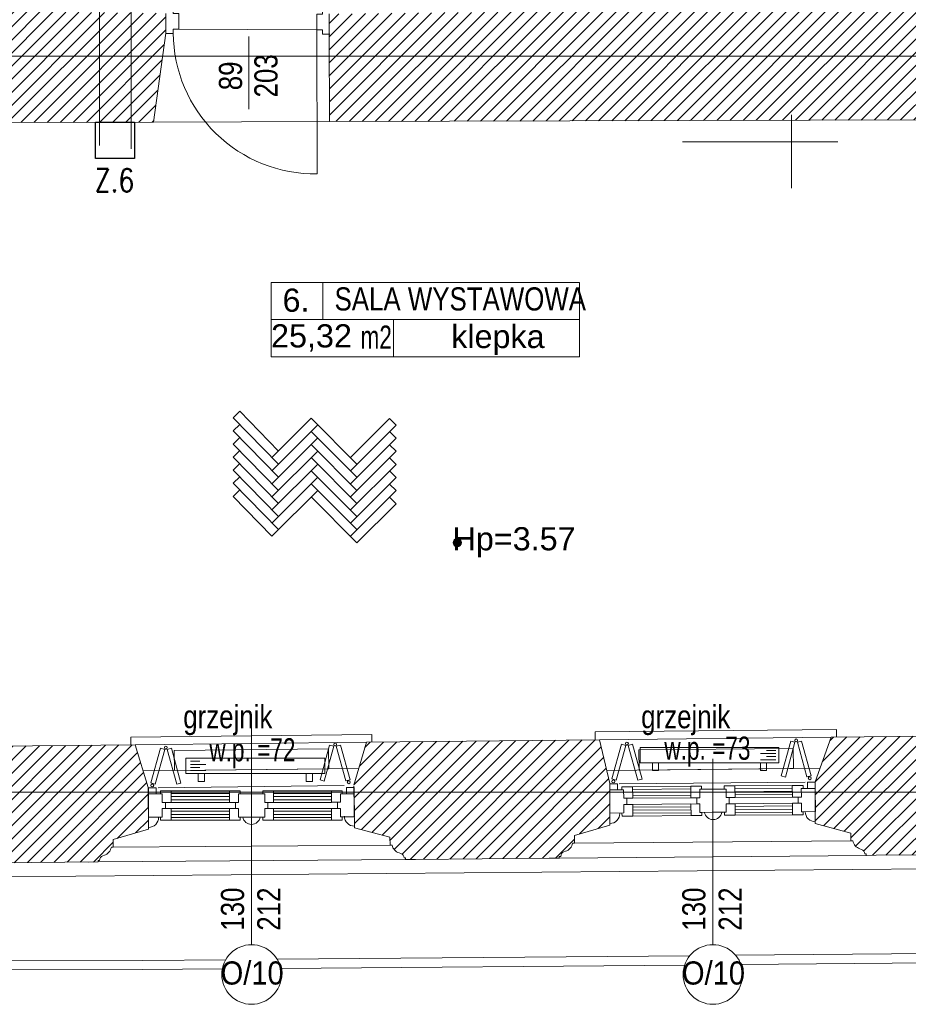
# Model space of a CAD drawing. Header units: millimetres. Extents: x -573548 to 674770, y -184010 to -47794.
# Tile 88 of 181: x 107569 to 113328, y -131397 to -125018. Entities that reach past the tile are written whole.
import ezdxf
from ezdxf.enums import TextEntityAlignment as Align

# ---------------------------------------------------------------- set-up
doc = ezdxf.new("R2010")
doc.units = ezdxf.units.MM
for name, color, linetype, lineweight in [('A.03 RZUT PARTERU_is$0$0_Nr_pióra__25', 8, 'Continuous', 9), ('A.03 RZUT PARTERU_is$0$A-DRZWI_Nr_pióra__9', 8, 'Continuous', 9), ('A.03 RZUT PARTERU_is$0$A-OPISY-2_Nr_pióra__2', 8, 'Continuous', 9), ('A.03 RZUT PARTERU_is$0$A-OPISY-3_Nr_pióra__6', 8, 'Continuous', 9), ('A.03 RZUT PARTERU_is$0$A-WYSOKOSCI_Nr_pióra__7', 8, 'Continuous', 9), ('A.03 RZUT PARTERU_is$0$COKÓŁ_Nr_pióra__1', 8, 'Continuous', 9), ('A.03 RZUT PARTERU_is$0$detalokna_Nr_pióra__1', 8, 'Continuous', 9), ('A.03 RZUT PARTERU_is$0$detalokna_Nr_pióra__2', 8, 'Continuous', 9), ('A.03 RZUT PARTERU_is$0$detalokna_Nr_pióra__8', 8, 'Continuous', 9), ('A.03 RZUT PARTERU_is$0$DIM MALY_Nr_pióra__8', 8, 'Continuous', 9), ('A.03 RZUT PARTERU_is$0$Drawing & Figure_Nr_pióra__18', 8, 'Continuous', 9), ('A.03 RZUT PARTERU_is$0$DRZWI_Nr_pióra__41', 8, 'Continuous', 9), ('A.03 RZUT PARTERU_is$0$linia nadproza_Nr_pióra__1', 8, 'Continuous', 9), ('A.03 RZUT PARTERU_is$0$Nowe_A-OKNA-OPIS_Nr_pióra__59', 8, 'Continuous', 9), ('A.03 RZUT PARTERU_is$0$Nowe_A_okno_Nr_pióra__59', 8, 'Continuous', 9), ('A.03 RZUT PARTERU_is$0$Nowe_Annotation - Text_Nr_pióra__59', 8, 'Continuous', 9), ('A.03 RZUT PARTERU_is$0$Nowe_GRZEJNIK_Nr_pióra__59', 8, 'Continuous', 9), ('A.03 RZUT PARTERU_is$0$Nowe_okiennice_Nr_pióra__59', 8, 'Continuous', 9), ('A.03 RZUT PARTERU_is$0$Nowe_WIDOK_Nr_pióra__59', 8, 'Continuous', 9), ('A.03 RZUT PARTERU_is$0$opaska_Nr_pióra__1', 8, 'Continuous', 9), ('A.03 RZUT PARTERU_is$0$opisy inne_Nr_pióra__1', 8, 'Continuous', 9), ('A.03 RZUT PARTERU_is$0$PARAPET_Nr_pióra__7', 8, 'Continuous', 9), ('A.03 RZUT PARTERU_is$0$POSADZKI_Nr_pióra__18', 8, 'Continuous', 9), ('A.03 RZUT PARTERU_is$0$PROG_Nr_pióra__6', 8, 'Continuous', 9), ('A.03 RZUT PARTERU_is$0$Structural - Bearing_Nr_pióra__21', 8, 'Continuous', 9), ('A.03 RZUT PARTERU_is$0$Structural - Grid', 8, 'Continuous', 9), ('A.03 RZUT PARTERU_is$0$Structural - Grid_Nr_pióra__17', 8, 'Continuous', 9), ('BMS_URZĄDZENIA', 30, 'Continuous', 30), ('SAN_Grzejniki CO na rzucie', 7, 'Continuous', 13)]:
    doc.layers.add(name, color=color, linetype=linetype, lineweight=lineweight)
doc.styles.add('A.03 RZUT PARTERU_is$0$STYL_AUTOMATYCZNY_2', font='arial.ttf')
doc.styles.add('A.03 RZUT PARTERU_is$0$STYL_AUTOMATYCZNY_3', font='arial.ttf', dxfattribs={"width": 0.8})
doc.styles.add('A.03 RZUT PARTERU_is$0$STYL_AUTOMATYCZNY_4', font='arial.ttf', dxfattribs={"width": 0.7})
doc.styles.add('A.03 RZUT PARTERU_is$0$STYL_AUTOMATYCZNY_6', font='arial.ttf', dxfattribs={"width": 0.9})
doc.styles.add('A.03 RZUT PARTERU_is$0$STYL_AUTOMATYCZNY_8', font='arial.ttf', dxfattribs={"width": 0.8})
doc.styles.add('SIMPLEX-10', font='simplex.shx', dxfattribs={"width": 0.8, "height": 10})
pattern_1 = [(45, (655149.01, 0), (-42.426407, 42.426407), [])]

# ---------------------------------------------------------------- blocks, each defined once
blk = doc.blocks.new('A.03 RZUT PARTERU_is$0$Standardowy znacznik osi_3')
at = {"layer": 'A.03 RZUT PARTERU_is$0$Structural - Grid_Nr_pióra__17'}
blk.add_line((2962.2, 0), (40906.6, 0), dxfattribs=at)
at = {"layer": 'A.03 RZUT PARTERU_is$0$Structural - Grid_Nr_pióra__17', "style": 'A.03 RZUT PARTERU_is$0$STYL_AUTOMATYCZNY_2'}
for tag, p in [('AC_MarkerText_1_0', (-250, -335)), ('AC_MarkerText_1_1', (44118.7, -335))]:
    blk.add_attdef(tag, text='', height=350, rotation=180, dxfattribs=at).set_placement(p, align=Align.TOP_CENTER)
blk = doc.blocks.new('A.03 RZUT PARTERU_is')
at = {"layer": 'A.03 RZUT PARTERU_is$0$A-WYSOKOSCI_Nr_pióra__7'}
blk.add_hatch(color=256, dxfattribs=at).paths.add_polyline_path([(765651, -103405.9, 1), (765597.6, -103405.9, 1)])
at = {"layer": 'A.03 RZUT PARTERU_is$0$Drawing & Figure_Nr_pióra__18'}
h = blk.add_hatch(dxfattribs=at)
h.set_pattern_fill('Common_Brick_0004', color=256, style=0, pattern_type=2)
h.set_pattern_definition(pattern_1)
h.paths.add_polyline_path([(761836.1, -100544.9), (762077.6, -100544.9), (762077, -100804.9), (762504.2, -100876.2), (762633.9, -100876.2), (762635.4, -100685.5), (763305.3, -100683.4), (763510.3, -100682.8), (763655.8, -100682.4), (763735.8, -100106.8), (763735.8, -99977.9), (763706.2, -99977.5), (763510.3, -99974.8), (763306.5, -99972), (763016.2, -99968), (763016.2, -99805.6), (762156.2, -99816.1), (762156.2, -99967.4), (761836.2, -99967.4)])
h = blk.add_hatch(dxfattribs=at)
h.set_pattern_fill('Common_Brick_0004', color=256, style=0, pattern_type=2)
h.set_pattern_definition(pattern_1)
h.paths.add_polyline_path([(769291.3, -99930.2), (764794.2, -99981.3), (764794.2, -100111.3), (764794.2, -100112.2), (764796.3, -100678.9), (768915.8, -100666.2), (768919, -101430.2), (768919.9, -101628.6), (768926, -103060.3), (768926.3, -103060.4), (768926.3, -103060.4), (768970.6, -103067.5), (769166.2, -103098.8), (769296.3, -103098.9), (769296.3, -103073.9), (769290.8, -101628.6), (769290.1, -101430.4), (769286.4, -100441.5), (770366, -100384.4), (770351.4, -100123.7), (770350.8, -100113.3), (770350.9, -99992.6), (769291.3, -100030.2)])
h = blk.add_hatch(dxfattribs=at)
h.set_pattern_fill('Common_Brick_0004', color=256, style=0, pattern_type=2)
h.set_pattern_definition(pattern_1)
h.paths.add_polyline_path([(761777.6, -105269.5, -0.002027), (761777.1, -105269.5), (761777.1, -105275.5), (761956.6, -105340.5), (761956.6, -105390.9), (761969.3, -105390.9, 0.270785), (762014.9, -105442), (762025.7, -105446.2, -0.334097), (762046.3, -105475.2), (762056.3, -105475.2), (762056.3, -105485.5), (763296.2, -105474.8), (763296.1, -105464.6), (763306.1, -105464.5, -0.334097), (763326.5, -105435.3), (763337.2, -105431, 0.270785), (763382.4, -105379.5), (763395, -105379.4), (763394.6, -105329), (763623.6, -105262), (763621.2, -104992), (763536.2, -104715.5), (762586.2, -104725.9), (762598.4, -103725.2), (762622, -101776.5), (762491.6, -101776.5), (762491.6, -101745.5), (762065.7, -101745.5), (762039.4, -103725.2), (762026.2, -104714.5, -0.000248), (762027.7, -104715.5)])
h = blk.add_hatch(dxfattribs=at)
h.set_pattern_fill('Common_Brick_0004', color=256, style=0, pattern_type=2)
h.set_pattern_definition(pattern_1)
h.paths.add_polyline_path([(767944, -104954.8), (767944.7, -105214.2), (767944.8, -105224.8), (768174.8, -105287.8), (768175.3, -105338.2), (768188, -105338.1, 0.270785), (768234, -105388.8), (768244.8, -105392.9, -0.334097), (768265.7, -105421.8), (768275.7, -105421.7), (768275.8, -105431.9), (768340.7, -105431.4), (769270.8, -105423.4), (769335.7, -105422.8), (769335.6, -105412.5), (769345.6, -105412.5, -0.334097), (769366, -105383.3), (769376.7, -105378.9, 0.270785), (769421.9, -105327.4), (769434.6, -105327.3), (769434.2, -105276.9), (769663.1, -105210), (769660.8, -104940), (769660.7, -104940), (769660.4, -104911.6), (769575.1, -104680.7), (769296.3, -104683.1), (769296.3, -104218.2), (769295.9, -104218.2), (769295.9, -104137.4), (769165.8, -104137.4), (768926.3, -104147.7), (768926.3, -104656.3), (768081.6, -104665.6), (768047.4, -104665.9)])
h = blk.add_hatch(dxfattribs=at)
h.set_pattern_fill('Common_Brick_0004', color=256, style=0, pattern_type=2)
h.set_pattern_definition(pattern_1)
h.paths.add_polyline_path([(764954.1, -104977.7), (764955.1, -105047.7), (764956.1, -105120.8), (764956.8, -105177.7), (764956.8, -105177.7), (764957.8, -105248.3), (764957.8, -105253), (765188.2, -105314.9), (765188.9, -105365.3), (765201.6, -105365.1, 0.270785), (765247.9, -105415.6), (765258.7, -105419.7, -0.334097), (765279.7, -105448.4), (765289.7, -105448.3), (765289.8, -105458.5), (765354.8, -105457.6), (766221, -105449.6), (766286, -105449.1), (766285.9, -105438.8), (766295.9, -105438.7, -0.334097), (766316.2, -105409.5), (766326.9, -105405.2, 0.270785), (766372.1, -105353.7), (766384.8, -105353.6), (766384.4, -105303.2), (766613.4, -105236.2), (766612.7, -104991.7), (766611.2, -104992.3), (766611.1, -104969.7), (766612.7, -104969.6), (766612.7, -104966.7), (766592.8, -104881.9), (766545.9, -104682.4), (765070.2, -104698.6), (765036, -104699)])
at = {"layer": 'A.03 RZUT PARTERU_is$0$0_Nr_pióra__25'}
for p, q in [((767791.8, -101109.5), (767791.8, -100635.7)), ((768091.4, -100809.2), (767085, -100809.2))]:
    blk.add_line(p, q, dxfattribs=at)
at = {"layer": 'A.03 RZUT PARTERU_is$0$A-DRZWI_Nr_pióra__9'}
blk.add_line((764273.5, -100127.8), (764273.4, -100598.1), dxfattribs=at)
blk.add_lwpolyline([(764715.2, -100085.1), (764716.2, -101017.1, -0.416087), (763783.5, -100105.9)], format="xyb", dxfattribs=at)
at = {"layer": 'A.03 RZUT PARTERU_is$0$A-OPISY-3_Nr_pióra__6'}
for p, q in [((764752.5, -101721.3), (764752.5, -101961.4)), ((764417.5, -101961.4), (766417.5, -101961.4)), ((765210.5, -101961.4), (765210.5, -102201.4))]:
    blk.add_line(p, q, dxfattribs=at)
blk.add_lwpolyline([(764417.5, -102201.4), (764417.5, -101721.3), (766417.5, -101721.3), (766417.5, -102201.4)], close=True, dxfattribs=at)
at = {"layer": 'A.03 RZUT PARTERU_is$0$A-WYSOKOSCI_Nr_pióra__7'}
blk.add_circle((765624.3, -103405.9), 26.7, dxfattribs=at)
at = {"layer": 'A.03 RZUT PARTERU_is$0$COKÓŁ_Nr_pióra__1'}
blk.add_line((762057, -105575.5), (773755.4, -105474.7), dxfattribs=at)
at = {"layer": 'A.03 RZUT PARTERU_is$0$detalokna_Nr_pióra__1'}
for p, q in [((766286.1, -105449.1), (768275.9, -105431.9)), ((763296.2, -105474.8), (765289.8, -105458.5))]:
    blk.add_line(p, q, dxfattribs=at)
at = {"layer": 'A.03 RZUT PARTERU_is$0$detalokna_Nr_pióra__2'}
for p, q in [((763395, -105379.4), (765188.9, -105365.3)), ((766384.8, -105353.6), (768175.3, -105338.2))]:
    blk.add_line(p, q, dxfattribs=at)
for points in [[(763509.1, -104715.5), (763509.1, -104665.5), (765070.2, -104649), (765070.2, -104699)], [(766518.8, -104682.4), (766518.8, -104632.4), (768081.6, -104615.9), (768081.6, -104665.9)]]:
    blk.add_lwpolyline(points, dxfattribs=at)
at = {"layer": 'A.03 RZUT PARTERU_is$0$detalokna_Nr_pióra__8'}
for p, q in [((766545.9, -104682.4), (768047.4, -104665.9)), ((763536.2, -104715.5), (765036, -104699)), ((763588.3, -104884.9), (764985.9, -104869.6)), ((766591.7, -104881.9), (767974.4, -104866.8)), ((763685.5, -104994.9), (764891.3, -104978.5)), ((766673.9, -104969.1), (767879.7, -104958.7))]:
    blk.add_line(p, q, dxfattribs=at)
at = {"layer": 'A.03 RZUT PARTERU_is$0$DIM MALY_Nr_pióra__8'}
for p, q in [((763510.3, -99873.7), (763510.3, -100854)), ((763306.7, -99886.8), (763305, -100834.1)), ((764291.3, -105390.9), (764291.3, -104568))]:
    blk.add_line(p, q, dxfattribs=at)
at = {"layer": 'A.03 RZUT PARTERU_is$0$DRZWI_Nr_pióra__41'}
for points in [[(763735.9, -100107.6), (763784.2, -100107.6), (763784.2, -100080.6), (763820, -100080.6), (763820, -99977.6), (763784.2, -99977.6), (763784.2, -99949.5)], [(764799.3, -100112.2), (764750.9, -100112.2), (764750.9, -100085.1), (764715.2, -100085.1), (764715.2, -99982.2), (764750.9, -99982.2), (764750.9, -99954)]]:
    blk.add_lwpolyline(points, dxfattribs=at)
at = {"layer": 'A.03 RZUT PARTERU_is$0$linia nadproza_Nr_pióra__1'}
blk.add_line((763655.8, -100682.4), (764796.3, -100678.9), dxfattribs=at)
at = {"layer": 'A.03 RZUT PARTERU_is$0$Nowe_A-OKNA-OPIS_Nr_pióra__59'}
for p, q in [((764291.3, -104805.5), (764291.3, -106010.7)), ((767281.3, -104805.5), (767281.3, -106010.7))]:
    blk.add_line(p, q, dxfattribs=at)
for centre in [(764291.3, -106203.7), (767281.3, -106203.7)]:
    blk.add_circle(centre, 193, dxfattribs=at)
at = {"layer": 'A.03 RZUT PARTERU_is$0$Nowe_A_okno_Nr_pióra__59'}
for points in [[(766613, -105008.1), (766612.7, -104968.1), (766662.7, -104967.7), (766663, -105007.7)], [(767138.1, -104984.2), (767138.7, -105059.2), (767196.9, -105058.7), (767196.4, -105003.7), (767208.2, -105003.6), (767208.1, -104983.6)], [(767424.6, -104982), (767425.1, -105057), (767366.9, -105057.4), (767366.5, -105002.5), (767354.7, -105002.5), (767354.6, -104982.5)], [(767796, -104979.3), (767796.6, -105054.3), (767854.8, -105053.9), (767854.3, -104998.9), (767866.1, -104998.8), (767866, -104978.8)], [(767894.3, -104998.5), (767894.1, -104958.5), (767944, -104958.2), (767944.3, -104998.2)], [(763622.9, -105034.2), (763622.9, -104994.2), (763672.9, -104994.2), (763672.9, -105034.2)], [(763622.9, -105034.2), (763622.9, -105184.1), (763712.9, -105184.1), (763712.9, -105129.1), (763732.9, -105129.1), (763732.9, -105089.1), (763712.9, -105089.1), (763712.9, -105034.2)], [(763771.1, -105014.2), (763771.1, -105089.1), (763712.9, -105089.1), (763712.9, -105034.2), (763701.1, -105034.2), (763701.1, -105014.2)], [(764148, -105014), (764148, -105089), (764206.2, -105088.9), (764206.2, -105033.9), (764218, -105033.9), (764218, -105013.9)], [(764434.5, -105013.9), (764434.5, -105088.9), (764376.3, -105088.9), (764376.3, -105033.9), (764364.5, -105033.9), (764364.5, -105013.9)], [(764809.1, -105013.2), (764809.2, -105088.2), (764867.4, -105088.2), (764867.3, -105033.2), (764879.1, -105033.2), (764879.1, -105013.2)], [(764957.3, -105033.1), (764957.4, -105183.1), (764867.4, -105183.1), (764867.4, -105128.2), (764847.4, -105128.2), (764847.4, -105088.2), (764867.4, -105088.2), (764867.3, -105033.2)], [(764907.3, -105033.1), (764907.3, -104993.1), (764957.3, -104993.1), (764957.3, -105033.1)], [(766613, -105008.1), (766614, -105158.1), (766704, -105157.4), (766703.6, -105102.4), (766723.6, -105102.3), (766723.3, -105062.3), (766703.3, -105062.4), (766703, -105007.4)], [(766761, -104987), (766761.5, -105062), (766703.3, -105062.4), (766703, -105007.4), (766691.2, -105007.5), (766691, -104987.5)], [(767944.3, -104998.2), (767945.5, -105148.2), (767855.5, -105148.9), (767855.1, -105093.9), (767835.1, -105094), (767834.8, -105054), (767854.8, -105053.9), (767854.3, -104998.9)], [(766762.3, -105177), (766761.8, -105102), (766703.6, -105102.4), (766704, -105157.4), (766692.2, -105157.5), (766692.4, -105177.5)], [(767139.6, -105174.2), (767139, -105099.2), (767197.2, -105098.7), (767197.6, -105153.7), (767209.4, -105153.6), (767209.6, -105173.6)], [(767425.9, -105172), (767425.4, -105097), (767367.2, -105097.4), (767367.6, -105152.4), (767355.8, -105152.5), (767355.9, -105172.5)], [(767797.5, -105169.3), (767796.9, -105094.3), (767855.1, -105093.9), (767855.5, -105148.9), (767867.3, -105148.8), (767867.5, -105168.8)], [(763771.1, -105204.1), (763771.1, -105129.1), (763712.9, -105129.1), (763712.9, -105184.1), (763701.1, -105184.1), (763701.1, -105204.1)], [(764148.1, -105203.9), (764148, -105129), (764206.2, -105128.9), (764206.3, -105183.9), (764218.1, -105183.9), (764218.1, -105203.9)], [(764434.5, -105203.8), (764434.5, -105128.9), (764376.3, -105128.9), (764376.3, -105183.8), (764364.5, -105183.8), (764364.5, -105203.8)], [(764809.2, -105203.2), (764809.2, -105128.2), (764867.4, -105128.2), (764867.4, -105183.1), (764879.2, -105183.1), (764879.2, -105203.1)]]:
    blk.add_lwpolyline(points, close=True, dxfattribs=at)
for points in [[(767138.1, -104984.2), (766761, -104987)], [(767424.6, -104982), (767796, -104979.3)], [(764148, -105013.9), (763771.1, -105014.1)], [(763771.1, -105031.6), (764148, -105031.6)], [(764296.3, -105183.9), (764206.3, -105183.9), (764206.2, -105128.9), (764186.2, -105128.9), (764186.2, -105088.9), (764206.2, -105088.9), (764206.2, -105033.9), (764296.2, -105033.9), (764296.2, -105033.9)], [(764286.3, -105183.8), (764376.3, -105183.8), (764376.3, -105128.9), (764396.3, -105128.9), (764396.3, -105088.9), (764376.3, -105088.9), (764376.3, -105033.9), (764286.3, -105033.9), (764286.3, -105033.9)], [(764434.5, -105013.9), (764809.1, -105013.7)], [(764809.1, -105031.2), (764434.5, -105031.5)], [(766761.1, -105004.5), (767138.2, -105001.8)], [(766761.3, -105024.5), (767138.4, -105021.8)], [(766761.4, -105044.5), (767138.5, -105041.8)], [(767287.6, -105153), (767197.6, -105153.7), (767197.2, -105098.7), (767177.2, -105098.9), (767176.9, -105058.9), (767196.9, -105058.7), (767196.4, -105003.7), (767286.4, -105003), (767286.4, -105003.1)], [(767277.6, -105153.1), (767367.6, -105152.4), (767367.2, -105097.4), (767387.2, -105097.3), (767386.9, -105057.3), (767366.9, -105057.4), (767366.5, -105002.5), (767276.5, -105003.1), (767276.5, -105003.1)], [(767796.1, -104996.8), (767424.7, -104999.7)], [(767796.3, -105016.8), (767424.9, -105019.7)], [(767796.4, -105036.8), (767425, -105039.7)], [(763771.1, -105051.6), (764148, -105051.6)], [(763771.1, -105071.6), (764148, -105071.6)], [(763771.1, -105089.1), (764148, -105088.9)], [(764809.1, -105051.2), (764434.5, -105051.5)], [(764809.1, -105071.2), (764434.5, -105071.5)], [(764809.2, -105088.7), (764434.5, -105088.9)], [(766761.5, -105062), (767138.7, -105059.2)], [(766761.8, -105102), (767139, -105099.1)], [(767796.6, -105054.3), (767425.1, -105057)], [(767796.9, -105094.3), (767425.4, -105097)], [(767797, -105111.8), (767425.5, -105114.7)], [(763771.1, -105129.1), (764148, -105128.9)], [(763771.1, -105146.6), (764148.1, -105146.6)], [(763771.1, -105166.6), (764148.1, -105166.6)], [(764809.2, -105128.7), (764434.5, -105128.8)], [(764809.2, -105146.2), (764434.5, -105146.5)], [(764809.2, -105166.2), (764434.5, -105166.5)], [(766761.9, -105119.5), (767139.1, -105116.8)], [(766762.1, -105139.5), (767139.3, -105136.8)], [(766762.2, -105159.5), (767139.4, -105156.8)], [(767139.6, -105174.1), (766762.3, -105176.9)], [(767797.2, -105131.8), (767425.7, -105134.7)], [(767797.3, -105151.8), (767425.8, -105154.7)], [(767425.9, -105172), (767797.5, -105169.3)], [(763771.1, -105186.6), (764148.1, -105186.6)], [(764148.1, -105203.9), (763771.1, -105204.1)], [(764809.2, -105186.2), (764434.5, -105186.5)], [(764434.5, -105203.8), (764809.2, -105203.7)]]:
    blk.add_lwpolyline(points, dxfattribs=at)
for points in [[(767338.8, -105152.6), (767226.4, -105153.5, 0.845314)], [(764347.5, -105183.8), (764235.1, -105183.9, 0.845314)]]:
    blk.add_lwpolyline(points, format="xyb", close=True, dxfattribs=at)
at = {"layer": 'A.03 RZUT PARTERU_is$0$Nowe_GRZEJNIK_Nr_pióra__59'}
for points in [[(763792, -104882.2), (764792, -104871.7), (764790.6, -104741.7), (763790.6, -104752.3)], [(766802.9, -104879.2), (767802.8, -104868.6), (767801.5, -104738.7), (766801.5, -104749.2)]]:
    blk.add_lwpolyline(points, close=True, dxfattribs=at)
at = {"layer": 'A.03 RZUT PARTERU_is$0$Nowe_okiennice_Nr_pióra__59'}
for points in [[(764762.8, -104950.3), (764735, -104942.6), (764797.1, -104717.7), (764824.9, -104725.4)], [(764902.4, -104949.7), (764930.2, -104942), (764868.1, -104717), (764840.3, -104724.7)], [(766654.7, -104944.4), (766626.9, -104936.7), (766689, -104711.8), (766716.8, -104719.4)], [(766794.3, -104945.1), (766822.1, -104937.4), (766760, -104712.4), (766732.2, -104720.1)], [(767751.2, -104924.6), (767723.4, -104916.9), (767785.5, -104691.9), (767813.3, -104699.6)], [(767890.8, -104923.9), (767918.6, -104916.2), (767856.5, -104691.3), (767828.7, -104699)], [(763666.3, -104970.1), (763638.5, -104962.5), (763700.6, -104737.5), (763728.4, -104745.2)], [(763805.9, -104970.8), (763833.7, -104963.1), (763771.6, -104738.2), (763743.8, -104745.8)]]:
    blk.add_lwpolyline(points, close=True, dxfattribs=at)
for centre in [(763735.8, -104733.6), (764832.9, -104713.1), (766724.2, -104707.9), (767821.3, -104687.4), (763647.8, -104978.6), (764920.9, -104958.1), (766636.2, -104952.8), (767909.3, -104932.3)]:
    blk.add_circle(centre, 9.4, dxfattribs=at)
at = {"layer": 'A.03 RZUT PARTERU_is$0$Nowe_WIDOK_Nr_pióra__59'}
for centre, start, end in [((766612.7, -105160.4), 270.95796, 0.57249), ((767945.2, -105148.9), 180.41449, 270.02902), ((763623, -105186.1), 270.95792, 0.57246), ((764957.9, -105177.1), 180.69623, 270.31076)]:
    blk.add_arc(centre, 65.3, start, end, dxfattribs=at)
at = {"layer": 'A.03 RZUT PARTERU_is$0$opaska_Nr_pióra__1'}
for points in [[(767428.8, -106079.2), (770207.9, -106055.3)], [(761308.5, -106116.6), (763587.2, -106112.3), (764123.8, -106107.7)], [(764457, -106104.8), (767131.6, -106081.8)], [(767463.1, -106139), (770159.5, -106115.7)], [(761327.4, -106176.6), (763587.6, -106172.3), (764101.6, -106167.9)], [(764480.3, -106164.6), (767098.4, -106142.1)]]:
    blk.add_lwpolyline(points, dxfattribs=at)
at = {"layer": 'A.03 RZUT PARTERU_is$0$POSADZKI_Nr_pióra__18'}
for p, q in [((764172, -102597.4), (764214.4, -102555)), ((764465.5, -102812.8), (764214.4, -102555)), ((764465.5, -102897.7), (764172, -102597.4)), ((764423.1, -102855.2), (764677.7, -102600.7)), ((764974.6, -102897.7), (764677.7, -102600.7)), ((764932.2, -102855.2), (765185.4, -102602)), ((765227.8, -102644.5), (765185.4, -102602)), ((764172, -102682.3), (764214.4, -102639.9)), ((764465.5, -102982.5), (764172, -102682.3)), ((764423.1, -102940.1), (764720.1, -102643.1)), ((764677.7, -102685.5), (764720.1, -102643.1)), ((764974.6, -102982.5), (764677.7, -102685.5)), ((764932.2, -102940.1), (765227.8, -102644.5)), ((765227.8, -102729.3), (765185.4, -102686.9)), ((764172, -102767.1), (764214.4, -102724.7)), ((764423.1, -103024.9), (764720.1, -102727.9)), ((764932.2, -103024.9), (765227.8, -102729.3)), ((764465.5, -103067.4), (764172, -102767.1)), ((764172, -102852), (764214.4, -102809.6)), ((764423.1, -103109.8), (764720.1, -102812.8)), ((764974.6, -103067.4), (764677.7, -102770.4)), ((764932.2, -103109.8), (765227.8, -102814.2)), ((765227.8, -102814.2), (765185.4, -102771.7)), ((764465.5, -103152.2), (764172, -102852)), ((764974.6, -103152.2), (764677.7, -102855.2)), ((765227.8, -102899), (765185.4, -102856.6)), ((764172, -102936.8), (764214.4, -102894.4)), ((764465.5, -103237.1), (764172, -102936.8)), ((764423.1, -103194.6), (764720.1, -102897.7)), ((764974.6, -103237.1), (764677.7, -102940.1)), ((764932.2, -103194.6), (765227.8, -102899)), ((765227.8, -102983.9), (765185.4, -102941.4)), ((764172, -103021.7), (764214.4, -102979.3)), ((764423.1, -103279.5), (764720.1, -102982.5)), ((764932.2, -103279.5), (765227.8, -102983.9)), ((764465.5, -103321.9), (764172, -103021.7)), ((764172, -103106.6), (764214.4, -103064.1)), ((764423.1, -103364.3), (764720.1, -103067.4)), ((764974.6, -103321.9), (764677.7, -103024.9)), ((764720.1, -103067.4), (764677.7, -103024.9)), ((764932.2, -103364.3), (765227.8, -103068.7)), ((765227.8, -103068.7), (765185.4, -103026.3)), ((764423.1, -103364.3), (764172, -103106.6)), ((764974.6, -103406.8), (764677.7, -103109.8)), ((765227.8, -103153.6), (765185.4, -103111.2)), ((764974.6, -103406.8), (765227.8, -103153.6))]:
    blk.add_line(p, q, dxfattribs=at)
at = {"layer": 'A.03 RZUT PARTERU_is$0$PROG_Nr_pióra__6'}
blk.add_line((763819.9, -100080.6), (764715.2, -100085.1), dxfattribs=at)
at = {"layer": 'A.03 RZUT PARTERU_is$0$Structural - Bearing_Nr_pióra__21'}
for p, q in [((763735.8, -99977.9), (763735.8, -100106.8)), ((764794.2, -99981.3), (764794.2, -100111.3)), ((763735.8, -100106.8), (763655.8, -100682.4)), ((764794.2, -100111.3), (764796.3, -100678.9)), ((763655.8, -100682.4), (762635.4, -100685.5)), ((768915.8, -100666.2), (764796.3, -100678.9)), ((767944, -104954.8), (768047.4, -104665.9)), ((768047.4, -104665.9), (768926.3, -104656.3)), ((762586.2, -104725.9), (763536.2, -104715.5)), ((763621.2, -104992), (763536.2, -104715.5)), ((764954.1, -104977.7), (765036, -104699)), ((765036, -104699), (766545.9, -104682.4)), ((766612.7, -104966.7), (766545.9, -104682.4)), ((768340.7, -105431.4), (769270.8, -105423.4)), ((762056.3, -105485.5), (763296.3, -105474.8)), ((765351, -105457.7), (766221, -105449.6))]:
    blk.add_line(p, q, dxfattribs=at)
for points in [[(765354.8, -105457.6), (765289.8, -105458.5), (765289.7, -105448.3), (765279.7, -105448.4, 0.334097), (765258.7, -105419.7), (765247.9, -105415.6, -0.270785), (765201.6, -105365.1), (765188.9, -105365.3), (765188.2, -105314.9), (764957.8, -105253), (764954.2, -104983)], [(766221, -105449.6), (766286, -105449.1), (766285.9, -105438.8), (766295.9, -105438.7, -0.334097), (766316.2, -105409.5), (766326.9, -105405.2, 0.270785), (766372.1, -105353.7), (766384.8, -105353.6), (766384.4, -105303.2), (766613.4, -105236.2), (766612.7, -104966.7)], [(768340.7, -105431.4), (768275.8, -105431.9), (768275.7, -105421.7), (768265.7, -105421.8, 0.334097), (768244.8, -105392.9), (768234, -105388.8, -0.270785), (768188, -105338.1), (768175.3, -105338.2), (768174.8, -105287.8), (767944.8, -105224.8), (767944, -104954.8)], [(763231.2, -105475.4), (763296.2, -105474.8), (763296.1, -105464.6), (763306.1, -105464.5, -0.334097), (763326.5, -105435.3), (763337.2, -105431, 0.270785), (763382.4, -105379.5), (763395, -105379.4), (763394.6, -105329), (763623.6, -105262), (763621.2, -104992)]]:
    blk.add_lwpolyline(points, format="xyb", dxfattribs=at)
at = {"layer": 'A.03 RZUT PARTERU_is$0$Structural - Grid', "zscale": 1000, "rotation": 180}
for p in [(776832.4, -100254.9), (776835.6, -105021.8)]:
    blk.add_blockref('A.03 RZUT PARTERU_is$0$Standardowy znacznik osi_3', p, dxfattribs=at)
at = {"layer": 'A.03 RZUT PARTERU_is$0$A-OPISY-2_Nr_pióra__2', "char_height": 150}
for s, insert, attachment_point, style in [('\\A1;{\\pql;\\fArial|b0|i0|c238|p0;\\W1.000000;6.}', (764492.1, -101912.4), 7, 'A.03 RZUT PARTERU_is$0$STYL_AUTOMATYCZNY_2'), ('\\A1;{\\pql;\\fArial|b0|i0|c238|p0;\\W0.800000;SALA WYSTAWOWA}', (764829.1, -101904.4), 7, 'A.03 RZUT PARTERU_is$0$STYL_AUTOMATYCZNY_3'), ('\\A1;{\\pql;\\fArial|b0|i0|c238|p0;\\W1.000000;25,32}', (764417.5, -102169.4), 7, 'A.03 RZUT PARTERU_is$0$STYL_AUTOMATYCZNY_2'), ('\\A1;{\\pqr;\\fArial|b0|i0|c238|p0;\\W0.700000;m2}', (765200.8, -101999.9), 3, 'A.03 RZUT PARTERU_is$0$STYL_AUTOMATYCZNY_4'), ('\\A1;{\\pql;\\fArial|b0|i0|c238|p0;\\W1.000000;klepka}', (765585, -102190.8), 7, 'A.03 RZUT PARTERU_is$0$STYL_AUTOMATYCZNY_2')]:
    blk.add_mtext(s, dxfattribs=dict(at, insert=insert, attachment_point=attachment_point, style=style))
at = {"layer": 'A.03 RZUT PARTERU_is$0$A-WYSOKOSCI_Nr_pióra__7', "insert": (765992.6, -103403.5), "char_height": 150, "attachment_point": 5, "style": 'A.03 RZUT PARTERU_is$0$STYL_AUTOMATYCZNY_2'}
blk.add_mtext('\\A1;{\\pqc;\\fArial|b0|i0|c238|p0;\\W1.000000;Hp=3.57}', dxfattribs=at)
at = {"layer": 'A.03 RZUT PARTERU_is$0$Nowe_A-OKNA-OPIS_Nr_pióra__59', "char_height": 150, "attachment_point": 5, "rotation": 90, "style": 'A.03 RZUT PARTERU_is$0$STYL_AUTOMATYCZNY_3'}
for s, insert in [('\\A1;{\\pqc;\\fArial|b0|i0|c238|p0;\\W0.800000;130}', (764168.7, -105780)), ('\\A1;{\\pqc;\\fArial|b0|i0|c238|p0;\\W0.800000;212}', (764403.1, -105780)), ('\\A1;{\\pqc;\\fArial|b0|i0|c238|p0;\\W0.800000;130}', (767158.7, -105780)), ('\\A1;{\\pqc;\\fArial|b0|i0|c238|p0;\\W0.800000;212}', (767393.1, -105780))]:
    blk.add_mtext(s, dxfattribs=dict(at, insert=insert))
at = {"layer": 'A.03 RZUT PARTERU_is$0$Nowe_A-OKNA-OPIS_Nr_pióra__59', "char_height": 150, "attachment_point": 5, "style": 'A.03 RZUT PARTERU_is$0$STYL_AUTOMATYCZNY_6'}
for insert in [(764295.2, -106194.8), (767285.2, -106194.8)]:
    blk.add_mtext('\\A1;{\\pqc;\\fArial|b0|i0|c238|p0;\\W0.900000;O/10}', dxfattribs=dict(at, insert=insert))
at = {"layer": 'A.03 RZUT PARTERU_is$0$Nowe_Annotation - Text_Nr_pióra__59', "char_height": 150, "attachment_point": 7, "style": 'A.03 RZUT PARTERU_is$0$STYL_AUTOMATYCZNY_8'}
for insert in [(763848.5, -104653.8), (766816.5, -104653.8)]:
    blk.add_mtext('\\A1;{\\pql;\\fArial|b0|i0|c238|p0;\\W0.800000;grzejnik }', dxfattribs=dict(at, insert=insert))
at = {"layer": 'A.03 RZUT PARTERU_is$0$opisy inne_Nr_pióra__1', "char_height": 150, "attachment_point": 5, "rotation": 90, "style": 'A.03 RZUT PARTERU_is$0$STYL_AUTOMATYCZNY_3'}
for s, insert in [('\\A1;{\\pqc;\\fArial|b0|i0|c238|p0;\\W0.800000;203}', (764385.5, -100382.3)), ('\\A1;{\\pqc;\\fArial|b0|i0|c238|p0;\\W0.800000;89}', (764155.6, -100382.3))]:
    blk.add_mtext(s, dxfattribs=dict(at, insert=insert))
at = {"layer": 'A.03 RZUT PARTERU_is$0$PARAPET_Nr_pióra__7', "char_height": 150, "attachment_point": 7, "style": 'A.03 RZUT PARTERU_is$0$STYL_AUTOMATYCZNY_4'}
for s, insert in [('\\A1;{\\pql;\\fArial|b0|i0|c238|p0;\\W0.700000;w.p. =72}', (764017.4, -104868.3)), ('\\A1;{\\pql;\\fArial|b0|i0|c238|p0;\\W0.700000;w.p. =73}', (766966.5, -104857.8))]:
    blk.add_mtext(s, dxfattribs=dict(at, insert=insert))

msp = doc.modelspace()

# ---------------------------------------------------------------- linework, layer by layer
at = {"layer": 'BMS_URZĄDZENIA'}
msp.add_lwpolyline([(108060.944, -125683.136), (108312.208, -125683.136), (108312.208, -125918.05), (108060.944, -125918.05)], close=True, dxfattribs=at)
at = {"layer": 'SAN_Grzejniki CO na rzucie', "color": 150}
for p, q in [((112470, -129772.385), (112370, -129772.385)), ((112470, -129752.385), (112410, -129752.385)), ((112470, -129792.385), (112410, -129792.385)), ((108676, -129822.385), (108736, -129822.385)), ((108676, -129842.385), (108776, -129842.385)), ((112470, -129812.385), (112370, -129812.385)), ((108676, -129862.385), (108736, -129862.385)), ((108676, -129882.385), (108776, -129882.385))]:
    msp.add_line(p, q, dxfattribs=at)
for points in [[(112490, -129732.385), (111590, -129732.385), (111590, -129832.385), (112490, -129832.385), (112490, -129732.385)], [(109546, -129802.385), (108646, -129802.385), (108646, -129902.385), (109546, -129902.385), (109546, -129802.385)], [(111710, -129832.385), (111710, -129882.385), (111670, -129882.385), (111670, -129832.385)], [(112410, -129832.385), (112410, -129882.385), (112370, -129882.385), (112370, -129832.385)], [(108766, -129902.385), (108766, -129952.385), (108726, -129952.385), (108726, -129902.385)], [(109466, -129902.385), (109466, -129952.385), (109426, -129952.385), (109426, -129902.385)]]:
    msp.add_lwpolyline(points, dxfattribs=at)

# ---------------------------------------------------------------- block references
at = {"color": 150}
msp.add_blockref('A.03 RZUT PARTERU_is', (-655219.604, -25000), dxfattribs=at)

# ---------------------------------------------------------------- texts
at = {"layer": 'BMS_URZĄDZENIA', "lineweight": 30, "insert": (108183.082, -126058.759), "char_height": 150, "width": 609.56559, "attachment_point": 5, "style": 'SIMPLEX-10'}
msp.add_mtext('Z.6', dxfattribs=at)

doc.saveas('drawing.dxf')
